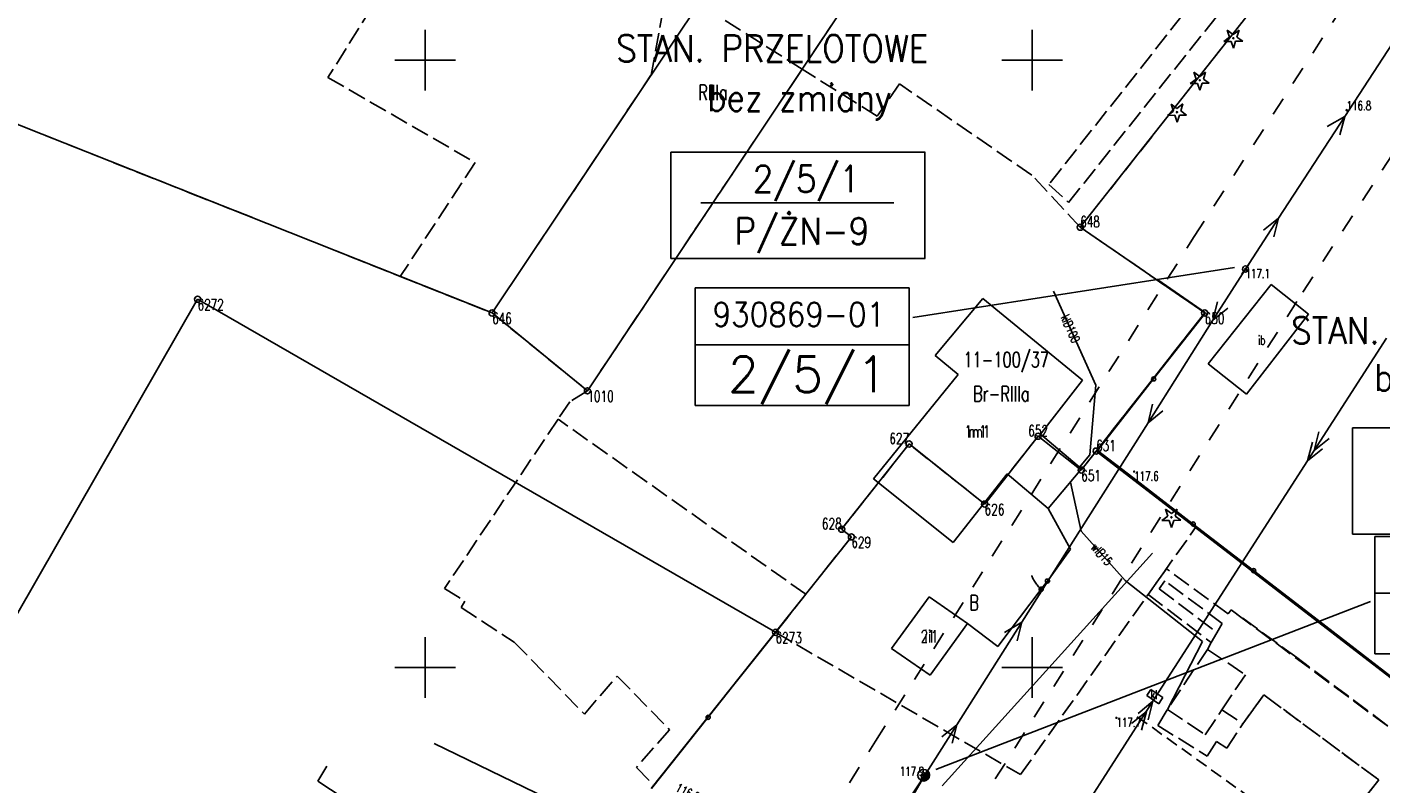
# Model space of a CAD drawing. Extents: x 6572638 to 13149531, y 5838629 to 11678088.
# Tile 19 of 37: x 6573717 to 6573829, y 5838890 to 5838953. Entities that reach past the tile are written whole.
import ezdxf
from ezdxf.enums import TextEntityAlignment as Align

# ---------------------------------------------------------------- set-up
doc = ezdxf.new("R2010")
doc.units = 0
doc.header["$MEASUREMENT"] = 0
for name, pattern in [('1', [0]), ('11', [3, 2.5, -0.5]), ('1_14', [0]), ('1_OTDI', [0]), ('1_OTKJ', [2, 1.5, -0.5]), ('1_OTKU', [2, 1.5, -0.5]), ('1_OTZI', [1.5, 1, -0.5]), ('2_EGBU_A', [0]), ('2_EGBW_W', [1, 0.5, -0.5]), ('3', [1, 0.5, -0.5]), ('3_SUEP_A', [0]), ('3_SUKM', [0]), ('3_SUKP', [0]), ('3_SUWP', [0]), ('GDE', [0]), ('GUK', [2, 1.5, -0.5])]:
    doc.linetypes.add(name, pattern=pattern)
doc.layers.get('0').update_dxf_attribs({"color": 250, "linetype": 'CONTINUOUS'})
for name, color, linetype in [('_L_NAP', 7, 'CONTINUOUS'), ('DZIALKI', 7, 'GDE'), ('EBTPO_L_0_A', 7, '1'), ('EGBB_E_T_0', 7, 'CONTINUOUS'), ('EGBB_E_T_1', 7, 'CONTINUOUS'), ('EGBB_L_0', 7, '2_EGBU_A'), ('KONTURY', 3, 'GUK'), ('NUMERY_DZIALEK', 7, 'CONTINUOUS'), ('NUMERY_KONTUROW', 3, 'CONTINUOUS'), ('NUMERY_PUNKTOW', 7, 'CONTINUOUS'), ('OPIS_LNAP', 250, 'CONTINUOUS'), ('OTD_E_T_7', 7, 'CONTINUOUS'), ('OTD_L_14', 7, '1_OTDI'), ('OTK_L_0', 7, '1_OTKJ'), ('OTK_L_4', 7, '1_OTKU'), ('OTO_L_0', 7, 'CONTINUOUS'), ('OTO_L_2', 7, 'CONTINUOUS'), ('OTR_T_1', 7, 'CONTINUOUS'), ('OTZ_L_4', 7, '1_OTZI'), ('OTZ_T_1', 3, 'CONTINUOUS'), ('PUNKTY', 7, 'CONTINUOUS'), ('SUEP_L_0', 1, '3_SUEP_A'), ('SUK_E_T_2', 34, 'CONTINUOUS'), ('SUK_L_3', 34, '3_SUKM'), ('SUKP_E_T_0', 34, 'CONTINUOUS'), ('SUKP_L_0', 34, '3_SUKP'), ('SUKR_T_0', 34, 'CONTINUOUS'), ('SUP_T_2', 7, 'CONTINUOUS'), ('SUWP_E_T_0', 5, 'CONTINUOUS'), ('SUWP_L_0', 5, '3_SUWP'), ('ZAKRES_L_0', 7, '11')]:
    doc.layers.add(name, color=color, linetype=linetype)
doc.styles.add('SIMPLEBX', font='simplex.shx', dxfattribs={"width": 0.7})
doc.styles.get("Standard").update_dxf_attribs({"font": 'Simplex.SHX', "width": 0.75})

# ---------------------------------------------------------------- blocks, each defined once
blk = doc.blocks.new('GRT')
at = {"linetype": 'CONTINUOUS'}
blk.add_circle((0, 0), 0.25, dxfattribs=at)
blk = doc.blocks.new('2_OTRN')
at = {"linetype": 'CONTINUOUS'}
blk.add_circle((0, 0), 0.045, dxfattribs=at)
blk = doc.blocks.new('2_OTZG')
at = {"linetype": 'CONTINUOUS'}
for p, q in [((-0.78225, -0.26495), (-0.3012, 0.09375)), ((-0.3012, 0.09375), (-0.4937, 0.6621)), ((-0.4937, 0.6621), (-0.0039, 0.31545)), ((-0.0039, 0.31545), (0.4771, 0.67415)), ((0.4771, 0.67415), (0.2988, 0.1012)), ((0.2988, 0.1012), (0.7886, -0.24545)), ((-0.18225, -0.2575), (-0.78225, -0.26495)), ((0.01025, -0.82585), (-0.18225, -0.2575)), ((0.1886, -0.2529), (0.01025, -0.82585)), ((0.7886, -0.24545), (0.1886, -0.2529))]:
    blk.add_line(p, q, dxfattribs=at)
blk.add_circle((0, 0), 0.045, dxfattribs=at)
blk = doc.blocks.new('4_SUPP')
at = {"linetype": 'CONTINUOUS'}
blk.add_circle((0, 0), 0.25, dxfattribs=at)

msp = doc.modelspace()

# ---------------------------------------------------------------- hatches: boundary and pattern name
at = {"layer": 'SUEP_L_0', "linetype": '3_SUEP_A'}
h = msp.add_hatch(color=4, dxfattribs=at)
edge = h.paths.add_edge_path()
edge.add_line((6573790.78998, 5838890.73041), (6573791.37201, 5838891.49715))
edge.add_arc((6573791.06363, 5838891.12697), 0.48181, -124.6081026, 50.2044758, ccw=False)

# ---------------------------------------------------------------- linework, layer by layer
at = {"color": 7, "linetype": 'BYBLOCK'}
for p, q in [((6573770.23902, 5838933.67419), (6573770.23902, 5838942.42059)), ((6573770.23902, 5838942.42059), (6573791.1876, 5838942.42059)), ((6573791.17025, 5838933.67419), (6573791.17025, 5838942.42059)), ((6573772.70747, 5838938.27462), (6573788.61811, 5838938.27462)), ((6573791.1876, 5838933.67419), (6573770.23902, 5838933.67419)), ((6573826.3803, 5838910.9756), (6573826.3803, 5838919.72199)), ((6573826.3803, 5838919.72199), (6573847.32888, 5838919.72199)), ((6573847.32888, 5838910.9756), (6573826.3803, 5838910.9756))]:
    msp.add_line(p, q, dxfattribs=at)
at = {"layer": '_L_NAP', "color": 5}
for p, q in [((6573772.24549, 5838921.56185), (6573772.24549, 5838931.24885)), ((6573772.24549, 5838931.24885), (6573789.85755, 5838931.24885)), ((6573789.85755, 5838931.24885), (6573789.85755, 5838921.56185)), ((6573772.24549, 5838926.56677), (6573789.85755, 5838926.56677)), ((6573789.85755, 5838921.56185), (6573772.24549, 5838921.56185)), ((6573828.22084, 5838901.10651), (6573828.22084, 5838910.79351)), ((6573828.22084, 5838910.79351), (6573845.83291, 5838910.79351)), ((6573828.22084, 5838906.11143), (6573845.83291, 5838906.11143)), ((6573845.83291, 5838901.10651), (6573828.22084, 5838901.10651))]:
    msp.add_line(p, q, dxfattribs=at)
at = {"layer": 'DZIALKI'}
for p, q in [((6573793.26, 5838985.65), (6573755.52, 5838929.19)), ((6573763.37, 5838922.78), (6573802.81, 5838981.85)), ((6573831.07, 5838970.59), (6573803.96, 5838936.25)), ((6573705.79, 5838948.95), (6573755.52, 5838929.19)), ((6573803.96, 5838936.25), (6573814.21, 5838929.19)), ((6573705.21, 5838884.9), (6573731.26, 5838930.32)), ((6573731.26, 5838930.32), (6573778.86, 5838902.89)), ((6573755.52, 5838929.19), (6573763.37, 5838922.78)), ((6573814.21, 5838929.19), (6573805.27, 5838917.82)), ((6573800.49, 5838919.04), (6573796.09, 5838913.45)), ((6573804.04, 5838916.25), (6573800.49, 5838919.04)), ((6573789.86, 5838918.4), (6573784.31, 5838911.38)), ((6573796.09, 5838913.45), (6573789.86, 5838918.4)), ((6573805.27, 5838917.82), (6573804.04, 5838916.25)), ((6573805.27, 5838917.82), (6573840.84, 5838890.42)), ((6573785.11, 5838910.75), (6573778.86, 5838902.89)), ((6573784.31, 5838911.38), (6573785.11, 5838910.75)), ((6573778.86, 5838902.89), (6573768.62, 5838890.02))]:
    msp.add_line(p, q, dxfattribs=at)
at = {"layer": 'EBTPO_L_0_A', "linetype": '1'}
for p, q in [((6573750, 5838947.5), (6573750, 5838952.5)), ((6573800, 5838947.5), (6573800, 5838952.5)), ((6573747.5, 5838950), (6573752.5, 5838950)), ((6573797.5, 5838950), (6573802.5, 5838950)), ((6573750, 5838897.5), (6573750, 5838902.5)), ((6573800, 5838897.5), (6573800, 5838902.5)), ((6573747.5, 5838900), (6573752.5, 5838900)), ((6573797.5, 5838900), (6573802.5, 5838900))]:
    msp.add_line(p, q, dxfattribs=at)
at = {"layer": 'EGBB_L_0', "linetype": '2_EGBU_A'}
for p, q in [((6573792.02, 5838925.68), (6573795.94, 5838930.37)), ((6573795.94, 5838930.37), (6573804.15, 5838923.65)), ((6573792.02, 5838925.68), (6573793.9, 5838924.12)), ((6573793.9, 5838924.12), (6573786.94, 5838915.54)), ((6573800.69, 5838919.2), (6573804.15, 5838923.65)), ((6573804.07, 5838916.36), (6573800.69, 5838919.2)), ((6573801.33, 5838913.09), (6573804.07, 5838916.36)), ((6573793.5, 5838910.29), (6573786.94, 5838915.54)), ((6573793.5, 5838910.29), (6573797.95, 5838915.93)), ((6573797.95, 5838915.93), (6573801.33, 5838913.09)), ((6573788.42, 5838901.56), (6573791.51, 5838905.81)), ((6573794.67, 5838903.61), (6573791.51, 5838905.81)), ((6573791.59, 5838899.35), (6573794.67, 5838903.61)), ((6573791.59, 5838899.35), (6573788.42, 5838901.56))]:
    msp.add_line(p, q, dxfattribs=at)
at = {"layer": 'KONTURY'}
for p, q in [((6573802.81, 5838981.85), (6573781.06, 5838949.27)), ((6573803.96, 5838936.25), (6573831.07, 5838970.59)), ((6573750.93, 5838962.82), (6573742, 5838948.59)), ((6573768.61, 5838948.78), (6573770.33, 5838958.05)), ((6573781.06, 5838949.27), (6573772.55, 5838954.66)), ((6573705.79, 5838948.95), (6573730.66, 5838939.07)), ((6573742, 5838948.59), (6573754.12, 5838941.58)), ((6573761.1, 5838937.54), (6573768.61, 5838948.78)), ((6573763.37, 5838922.78), (6573781.06, 5838949.27)), ((6573787.24, 5838945.4), (6573781.06, 5838949.27)), ((6573789.08, 5838948.06), (6573787.24, 5838945.4)), ((6573799.98, 5838940.54), (6573789.08, 5838948.06)), ((6573754.12, 5838941.58), (6573747.96, 5838932.2)), ((6573803.96, 5838936.25), (6573799.98, 5838940.54)), ((6573730.66, 5838939.07), (6573747.96, 5838932.2)), ((6573755.52, 5838929.19), (6573761.1, 5838937.54)), ((6573814.21, 5838929.19), (6573803.96, 5838936.25)), ((6573747.96, 5838932.2), (6573755.52, 5838929.19)), ((6573755.52, 5838929.19), (6573763.37, 5838922.78)), ((6573805.27, 5838917.82), (6573814.21, 5838929.19)), ((6573761.92, 5838921.88), (6573760.95, 5838920.44)), ((6573763.37, 5838922.78), (6573761.92, 5838921.88)), ((6573760.95, 5838920.44), (6573751.6, 5838906.5)), ((6573781.36, 5838906.03), (6573760.95, 5838920.44)), ((6573800.49, 5838919.04), (6573796.09, 5838913.45)), ((6573804.04, 5838916.25), (6573800.49, 5838919.04)), ((6573789.86, 5838918.4), (6573784.31, 5838911.38)), ((6573796.09, 5838913.45), (6573789.86, 5838918.4)), ((6573805.27, 5838917.82), (6573804.04, 5838916.25)), ((6573813.52, 5838911.61), (6573805.27, 5838917.82)), ((6573785.11, 5838910.75), (6573781.36, 5838906.03)), ((6573784.31, 5838911.38), (6573785.11, 5838910.75)), ((6573809.55, 5838906), (6573813.52, 5838911.61)), ((6573811.06, 5838908.13), (6573809.55, 5838906)), ((6573816.14, 5838904.4), (6573811.06, 5838908.13)), ((6573751.6, 5838906.5), (6573753.28, 5838905.46)), ((6573753.28, 5838905.46), (6573752.98, 5838904.93)), ((6573781.36, 5838906.03), (6573778.86, 5838902.89)), ((6573799.04, 5838891.17), (6573809.55, 5838906)), ((6573809.55, 5838906), (6573814.73, 5838902.06)), ((6573752.98, 5838904.93), (6573757.35, 5838902.08)), ((6573816.4, 5838904.73), (6573816.14, 5838904.4)), ((6573838.92, 5838888), (6573816.4, 5838904.73)), ((6573778.86, 5838902.89), (6573799.04, 5838891.17)), ((6573757.35, 5838902.08), (6573763.12, 5838896.16)), ((6573814.73, 5838902.06), (6573814.44, 5838901.48)), ((6573814.44, 5838901.48), (6573811.14, 5838896.54)), ((6573763.12, 5838896.16), (6573765.83, 5838899.29)), ((6573765.83, 5838899.29), (6573770.14, 5838894.87)), ((6573817.36, 5838895.35), (6573819.08, 5838897.74)), ((6573819.08, 5838897.74), (6573828.55, 5838890.73)), ((6573811.14, 5838896.54), (6573814.26, 5838894.46)), ((6573814.26, 5838894.46), (6573815.62, 5838896.5)), ((6573815.62, 5838896.5), (6573817.36, 5838895.35)), ((6573770.14, 5838894.87), (6573767.4, 5838891.76)), ((6573767.4, 5838891.76), (6573768.85, 5838890.31)), ((6573828.55, 5838890.73), (6573826.62, 5838888.29))]:
    msp.add_line(p, q, dxfattribs=at)
at = {"layer": 'OPIS_LNAP', "color": 6, "linetype": 'CONTINUOUS'}
for p, q in [((6573790.17151, 5838928.82128), (6573816.67522, 5838932.92694)), ((6573792.06451, 5838891.58401), (6573827.86647, 5838905.43876))]:
    msp.add_line(p, q, dxfattribs=at)
at = {"layer": 'OTD_L_14', "linetype": '1_OTDI'}
for p, q in [((6573814.49649, 5838924.99243), (6573819.68, 5838931.53)), ((6573819.68, 5838931.53), (6573822.77, 5838929.08)), ((6573822.77, 5838929.08), (6573817.64, 5838922.5)), ((6573817.64, 5838922.5), (6573814.49649, 5838924.99243))]:
    msp.add_line(p, q, dxfattribs=at)
at = {"layer": 'OTK_L_0', "linetype": '1_OTKJ'}
for p, q in [((6573823.4696, 5838967.79166), (6573801.38104, 5838939.77575)), ((6573803.00244, 5838938.28947), (6573825.39649, 5838966.43674)), ((6573801.38104, 5838939.77575), (6573803.00244, 5838938.28947))]:
    msp.add_line(p, q, dxfattribs=at)
at = {"layer": 'OTK_L_4', "linetype": '1_OTKU'}
for p, q in [((6573811.06, 5838908.13), (6573809.55, 5838906)), ((6573816.14, 5838904.4), (6573811.06, 5838908.13)), ((6573810.92, 5838907.14), (6573810.47, 5838906.47)), ((6573810.47, 5838906.47), (6573815.21, 5838902.86)), ((6573815.66, 5838903.63), (6573810.92, 5838907.14)), ((6573809.55, 5838906), (6573814.73, 5838902.06)), ((6573816.4, 5838904.73), (6573816.14, 5838904.4)), ((6573821.79, 5838900.82), (6573816.4, 5838904.73)), ((6573815.21, 5838902.86), (6573815.66, 5838903.63)), ((6573814.73, 5838902.06), (6573814.44, 5838901.48)), ((6573814.44, 5838901.48), (6573817.56, 5838899.4)), ((6573829.25, 5838895.22), (6573821.79, 5838900.82)), ((6573817.56, 5838899.4), (6573815.62186, 5838896.49867)), ((6573819.08, 5838897.74), (6573817.36, 5838895.35)), ((6573828.55, 5838890.73), (6573819.08, 5838897.74)), ((6573810.35, 5838895.22), (6573811.14, 5838896.54)), ((6573811.14, 5838896.54), (6573814.26, 5838894.46)), ((6573814.26, 5838894.46), (6573815.62186, 5838896.49867)), ((6573810.35, 5838895.22), (6573814.41, 5838892.69)), ((6573816.04, 5838893.36), (6573817.36, 5838895.35)), ((6573814.41, 5838892.69), (6573815.17, 5838893.89)), ((6573815.17, 5838893.89), (6573816.04, 5838893.36)), ((6573826.62, 5838888.29), (6573828.55, 5838890.73))]:
    msp.add_line(p, q, dxfattribs=at)
at = {"layer": 'OTK_L_4', "linetype": '1_14'}
msp.add_line((6573814.73, 5838902.06), (6573815.21, 5838902.86), dxfattribs=at)
at = {"layer": 'OTO_L_0'}
for p, q in [((6573814.26361, 5838929.20595), (6573810.35872, 5838931.92914)), ((6573810.00447, 5838923.76074), (6573814.26361, 5838929.20595)), ((6573805.38372, 5838917.85323), (6573810.00447, 5838923.76074)), ((6573808.28, 5838915.65), (6573805.38372, 5838917.85323)), ((6573813.2603, 5838911.80984), (6573808.28, 5838915.65)), ((6573803.17, 5838909.75), (6573801.33, 5838913.09)), ((6573818.2406, 5838907.96969), (6573813.2603, 5838911.80984)), ((6573801.26, 5838907.11), (6573803.17, 5838909.75)), ((6573824.18, 5838903.39), (6573818.2406, 5838907.96969)), ((6573800.74, 5838906.44), (6573797.16565, 5838901.71315)), ((6573779.87, 5838904.15), (6573775.52, 5838898.67)), ((6573797.16565, 5838901.71315), (6573794.67, 5838903.61)), ((6573829.62989, 5838899.18931), (6573824.18, 5838903.39)), ((6573773.31448, 5838895.89304), (6573775.52, 5838898.67)), ((6573768.65, 5838890.02), (6573773.31448, 5838895.89304))]:
    msp.add_line(p, q, dxfattribs=at)
for centre in [(6573810.00447, 5838923.76074), (6573813.2603, 5838911.80984), (6573818.2406, 5838907.96969), (6573773.31448, 5838895.89304)]:
    msp.add_circle(centre, 0.17, dxfattribs=at)
at = {"layer": 'OTO_L_2'}
for p, q in [((6573799.97842, 5838907.5464), (6573799.97302, 5838907.57206)), ((6573800.00598, 5838907.46775), (6573799.97842, 5838907.5464)), ((6573800.03702, 5838907.39356), (6573800.00598, 5838907.46775)), ((6573800.06805, 5838907.31938), (6573800.03702, 5838907.39356)), ((6573800.11045, 5838907.24353), (6573800.06805, 5838907.31938)), ((6573800.14495, 5838907.17381), (6573800.11045, 5838907.24353)), ((6573800.19524, 5838907.09183), (6573800.14495, 5838907.17381)), ((6573800.23764, 5838907.01598), (6573800.19524, 5838907.09183)), ((6573800.29488, 5838906.94293), (6573800.23764, 5838907.01598)), ((6573800.34864, 5838906.86541), (6573800.29488, 5838906.94293)), ((6573800.40587, 5838906.79237), (6573800.34864, 5838906.86541)), ((6573800.46657, 5838906.72379), (6573800.40587, 5838906.79237)), ((6573800.5317, 5838906.64461), (6573800.46657, 5838906.72379)), ((6573800.59587, 5838906.58049), (6573800.5317, 5838906.64461)), ((6573800.66793, 5838906.51025), (6573800.59587, 5838906.58049)), ((6573800.74, 5838906.44), (6573800.66793, 5838906.51025)), ((6573800.74, 5838906.44), (6573801, 5838906.775)), ((6573801, 5838906.775), (6573801.26, 5838907.11))]:
    msp.add_line(p, q, dxfattribs=at)
for centre in [(6573801.26, 5838907.11), (6573800.74, 5838906.44)]:
    msp.add_circle(centre, 0.17, dxfattribs=at)
at = {"layer": 'OTZ_L_4', "linetype": '1_OTZI'}
msp.add_line((6573808.66, 5838895.94), (6573820.02, 5838887.8), dxfattribs=at)
at = {"layer": 'SUEP_L_0', "linetype": '3_SUEP_A'}
for p, q in [((6573825.74982, 5838945.3834), (6573835.85518, 5838960.9166)), ((6573820.29661, 5838937.00113), (6573825.74982, 5838945.3834)), ((6573824.30317, 5838944.53506), (6573825.74982, 5838945.3834)), ((6573825.74982, 5838945.3834), (6573825.35095, 5838943.8534)), ((6573817.57, 5838932.81), (6573820.29661, 5838937.00113)), ((6573819.05951, 5838936.01646), (6573820.29661, 5838937.00113)), ((6573820.29661, 5838937.00113), (6573819.89774, 5838935.47113)), ((6573814.89414, 5838928.58629), (6573817.57, 5838932.81)), ((6573815.27453, 5838930.12099), (6573814.89414, 5838928.58629)), ((6573814.89414, 5838928.58629), (6573816.11927, 5838929.58581)), ((6573809.54241, 5838920.13886), (6573814.89414, 5838928.58629)), ((6573822.68979, 5838917.0159), (6573829.18128, 5838927.1085)), ((6573809.9228, 5838921.67356), (6573809.54241, 5838920.13886)), ((6573809.54241, 5838920.13886), (6573810.76754, 5838921.13839)), ((6573799.14759, 5838903.73114), (6573809.54241, 5838920.13886)), ((6573823.0807, 5838918.54795), (6573822.68979, 5838917.0159)), ((6573823.62166, 5838919.389), (6573823.23075, 5838917.85695)), ((6573823.23075, 5838917.85695), (6573824.46271, 5838918.84804)), ((6573822.68979, 5838917.0159), (6573823.92175, 5838918.00699)), ((6573809.95021, 5838897.2091), (6573822.68979, 5838917.0159)), ((6573793.79586, 5838895.28371), (6573799.14759, 5838903.73114)), ((6573797.71127, 5838902.86541), (6573799.14759, 5838903.73114)), ((6573799.14759, 5838903.73114), (6573798.7672, 5838902.19644)), ((6573803.45872, 5838887.1165), (6573809.95021, 5838897.2091)), ((6573808.17729, 5838895.37696), (6573809.40925, 5838896.36805)), ((6573808.71825, 5838896.21801), (6573809.95021, 5838897.2091)), ((6573809.40925, 5838896.36805), (6573809.01834, 5838894.836)), ((6573809.95021, 5838897.2091), (6573809.5593, 5838895.67705)), ((6573791.12, 5838891.06), (6573793.79586, 5838895.28371)), ((6573792.57073, 5838894.28419), (6573793.79586, 5838895.28371)), ((6573793.79586, 5838895.28371), (6573793.41547, 5838893.74901)), ((6573765.33532, 5838886.67331), (6573750.74048, 5838893.73977)), ((6573791.12, 5838891.06), (6573781.65059, 5838876.88952)), ((6573788.47752, 5838886.81532), (6573791.12, 5838891.06)), ((6573791.12, 5838891.06), (6573789.89, 5838888.95))]:
    msp.add_line(p, q, dxfattribs=at)
at = {"layer": 'SUEP_L_0', "color": 4, "linetype": '3_SUEP_A'}
for p, q in [((6573817.25794, 5838932.42217), (6573817.83996, 5838933.18892)), ((6573817.27492, 5838932.42327), (6573817.83899, 5838933.18852)), ((6573790.78998, 5838890.73041), (6573791.37201, 5838891.49715)), ((6573790.80696, 5838890.73151), (6573791.37103, 5838891.49676))]:
    msp.add_line(p, q, dxfattribs=at)
msp.add_circle((6573791.0668, 5838891.12445), 0.48181, dxfattribs=at)
msp.add_arc((6573791.06363, 5838891.12697), 0.48181, 235.3918974, 50.2044758, dxfattribs=at)
at = {"layer": 'SUK_L_3', "linetype": '3_SUKM'}
for p, q in [((6573809.78, 5838898.19), (6573809.44, 5838897.68)), ((6573810.43, 5838897.01), (6573809.44, 5838897.68)), ((6573810.77, 5838897.52), (6573809.78, 5838898.19)), ((6573810.43, 5838897.01), (6573810.61, 5838897.27)), ((6573810.61, 5838897.27), (6573810.77, 5838897.52))]:
    msp.add_line(p, q, dxfattribs=at)
at = {"layer": 'SUKP_L_0', "linetype": '3_SUKP'}
for p, q in [((6573805.24227, 5838923.25039), (6573801.75572, 5838930.99326)), ((6573804.74419, 5838917.49984), (6573805.24227, 5838923.25039)), ((6573803.91189, 5838916.49285), (6573804.74419, 5838917.49984))]:
    msp.add_line(p, q, dxfattribs=at)
at = {"layer": 'SUWP_L_0', "linetype": '3_SUWP'}
for p, q in [((6573804.05, 5838911.22), (6573803.14515, 5838915.25625)), ((6573807.66, 5838907.16), (6573804.05, 5838911.22)), ((6573792.58495, 5838890.25338), (6573809.924, 5838909.41092)), ((6573814.02, 5838902.13), (6573807.66, 5838907.16)), ((6573811.14, 5838896.54), (6573814.02, 5838902.13)), ((6573741.90523, 5838891.85869), (6573741.16, 5838890.62)), ((6573741.16, 5838890.62), (6573757.33, 5838880.1))]:
    msp.add_line(p, q, dxfattribs=at)
at = {"layer": 'ZAKRES_L_0', "linetype": '3', "ltscale": 3}
msp.add_line((6573813.34246, 5838935.47981), (6573836.44468, 5838971.2349), dxfattribs=at)
at = {"layer": 'ZAKRES_L_0', "linetype": '2_EGBW_W', "ltscale": 3}
for p, q in [((6573846.01647, 5838967.36693), (6573821.79754, 5838930.14019)), ((6573787.10246, 5838893.92981), (6573813.34246, 5838935.47981)), ((6573821.79754, 5838930.14019), (6573795.47701, 5838888.46673)), ((6573762.69062, 5838854.89476), (6573787.10246, 5838893.92981))]:
    msp.add_line(p, q, dxfattribs=at)

# ---------------------------------------------------------------- block references
at = {"layer": 'OTR_T_1'}
for p in [(6573825.9, 5838945.89), (6573817.57, 5838932.81), (6573808.4, 5838916.13), (6573806.94, 5838895.85), (6573791.12, 5838891.06)]:
    msp.add_blockref('2_OTRN', p, dxfattribs=at)
at = {"layer": 'OTR_T_1', "rotation": 354.8632002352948}
for p in [(6573817.63066, 5838932.75044), (6573791.16271, 5838891.05868)]:
    msp.add_blockref('2_OTRN', p, dxfattribs=at)
at = {"layer": 'OTZ_T_1'}
for p in [(6573816.56819, 5838951.81506), (6573813.801, 5838948.35608), (6573811.93315, 5838945.72725), (6573811.47, 5838912.36)]:
    msp.add_blockref('2_OTZG', p, dxfattribs=at)
at = {"layer": 'PUNKTY'}
for p in [(6573803.96, 5838936.25), (6573731.26, 5838930.32), (6573755.52, 5838929.19), (6573814.21, 5838929.19), (6573763.37, 5838922.78), (6573789.86, 5838918.4), (6573800.49, 5838919.04), (6573805.27, 5838917.82), (6573804.04, 5838916.25), (6573796.09, 5838913.45), (6573784.31, 5838911.38), (6573785.11, 5838910.75), (6573778.86, 5838902.89)]:
    msp.add_blockref('GRT', p, dxfattribs=at)
at = {"layer": 'SUP_T_2'}
for p in [(6573817.57, 5838932.81), (6573791.12, 5838891.06)]:
    msp.add_blockref('4_SUPP', p, dxfattribs=at)

# ---------------------------------------------------------------- texts
at = {"color": 7, "linetype": 'BYBLOCK', "style": 'SIMPLEBX', "width": 0.9}
for s, p in [('STAN. PRZELOTOWE', (6573765.73674, 5838949.88029)), ('bez zmiany', (6573773.21348, 5838945.81782)), ('2/5/1', (6573776.97563, 5838939.12872)), ('P/ŻN-9', (6573775.47516, 5838934.83863)), ('STAN. PRZELOTOWE', (6573821.33038, 5838926.65907)), ('bez zmiany', (6573828.15012, 5838922.78098))]:
    msp.add_text(s, height=2.2, dxfattribs=at).set_placement(p)
at = {"color": 5, "linetype": 'BYBLOCK', "style": 'SIMPLEBX', "width": 0.9}
msp.add_text('930869-01', height=1.98, dxfattribs=at).set_placement((6573773.67985, 5838928.08049))
at = {"layer": '_L_NAP', "color": 5, "style": 'SIMPLEBX'}
msp.add_text('2/5/1', height=2.941333, dxfattribs=at).set_placement((6573774.95368, 5838922.67414))
at = {"layer": 'EGBB_E_T_0', "width": 0.7}
for s, p in [('m1', (6573795.48445, 5838919.423)), ('i1', (6573791.5475, 5838902.5825))]:
    msp.add_text(s, height=1, dxfattribs=at).set_placement(p, align=Align.MIDDLE)
at = {"layer": 'EGBB_E_T_1', "width": 0.7}
for s, p in [('1m1', (6573795.48445, 5838919.423)), ('2i1', (6573791.5475, 5838902.5825))]:
    msp.add_text(s, height=1, dxfattribs=at).set_placement(p, align=Align.MIDDLE)
at = {"layer": 'NUMERY_DZIALEK', "width": 0.7}
msp.add_text('11-100/37', height=1.25, dxfattribs=at).set_placement((6573794.33719, 5838924.72112))
at = {"layer": 'NUMERY_KONTUROW', "width": 0.7}
for s, p in [('RIIIa', (6573772.50789, 5838946.72869)), ('B', (6573794.83, 5838904.71))]:
    msp.add_text(s, height=1.25, dxfattribs=at).set_placement(p)
msp.add_text('Br-RIIIa', height=1.25, dxfattribs=at).set_placement((6573797.46492, 5838922.53548), align=Align.MIDDLE)
at = {"layer": 'NUMERY_PUNKTOW', "width": 0.7}
for s, p in [('648', (6573803.96, 5838936.25)), ('6272', (6573731.26, 5838929.42)), ('646', (6573755.52, 5838928.29)), ('650', (6573814.21, 5838928.29)), ('1010', (6573763.37, 5838921.88)), ('631', (6573805.27, 5838917.82)), ('651', (6573804.04, 5838915.35)), ('626', (6573796.09, 5838912.55)), ('629', (6573785.11, 5838909.85)), ('6273', (6573778.86, 5838901.99))]:
    msp.add_text(s, height=0.9, dxfattribs=at).set_placement(p)
msp.add_text('652', height=0.9, dxfattribs=at).set_placement((6573800.49, 5838919.04), align=Align.CENTER)
for s, p in [('627', (6573789.86, 5838918.4)), ('628', (6573784.31, 5838911.38))]:
    msp.add_text(s, height=0.9, dxfattribs=at).set_placement(p, align=Align.RIGHT)
at = {"layer": 'OTD_E_T_7', "width": 0.7}
msp.add_text('ib', height=0.75, dxfattribs=at).set_placement((6573818.90208, 5838926.9685), align=Align.MIDDLE)
at = {"layer": 'OTR_T_1', "width": 0.7}
for s, p in [('116.8', (6573825.9, 5838945.89)), ('117.1', (6573817.57, 5838932.06)), ('117.6', (6573808.4, 5838915.38)), ('117.7', (6573806.94, 5838895.1))]:
    msp.add_text(s, height=0.75, dxfattribs=at).set_placement(p)
msp.add_text('117.9', height=0.75, dxfattribs=at).set_placement((6573791.12, 5838891.06), align=Align.RIGHT)
at = {"layer": 'SUK_E_T_2', "width": 0.7}
msp.add_text('kl', height=0.75, dxfattribs=at).set_placement((6573809.74744, 5838897.38981))
at = {"layer": 'SUKP_E_T_0', "width": 0.7}
msp.add_text('klD100', height=0.75, rotation=294.2416776, dxfattribs=at).set_placement((6573803.14974, 5838927.89743), align=Align.MIDDLE)
at = {"layer": 'SUKR_T_0', "width": 0.7}
msp.add_text('116.86', height=0.75, rotation=332.8098741, dxfattribs=at).set_placement((6573770.55397, 5838889.82987))
at = {"layer": 'SUWP_E_T_0', "width": 0.7}
msp.add_text('wlB15', height=0.75, rotation=311.6422982, dxfattribs=at).set_placement((6573805.73425, 5838909.3258), align=Align.MIDDLE)

doc.saveas('drawing.dxf')
